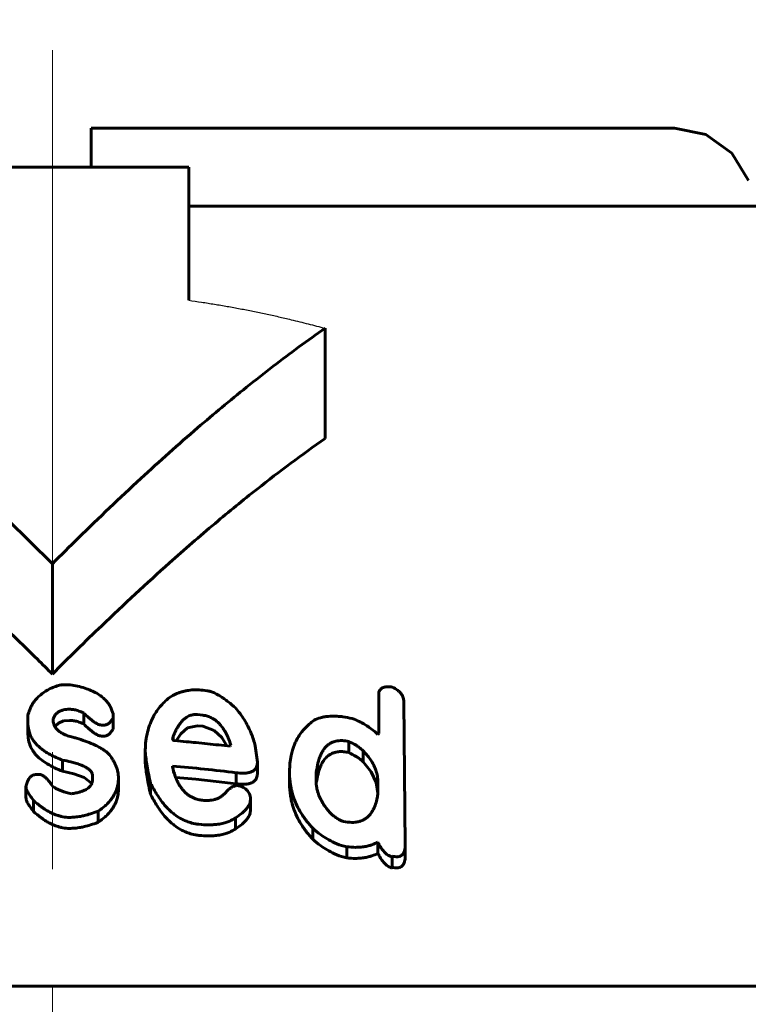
# Model space of a CAD drawing. Header units: millimetres. Extents: x 0 to 841, y 0 to 594.
# Tile 11 of 24: x 219 to 229, y 362 to 375. Entities that reach past the tile are written whole.
import ezdxf

# ---------------------------------------------------------------- set-up
doc = ezdxf.new("R2010")
doc.units = ezdxf.units.MM
for name, pattern in [('K5LT-1', [0]), ('K5LT_AXLED', [12, 7.5, -1.5, 1.5, -1.5]), ('K5LT_BASIC', [0]), ('K5LT_THIN', [0])]:
    doc.linetypes.add(name, pattern=pattern)
doc.layers.add('Системный слой', color=7, linetype='Continuous')
doc.layers.add('Системный слой (1)', color=7, linetype='Continuous', true_color=0x6c6c6c)
doc.styles.add('KDIMTEXTSTYLE', font='txt', dxfattribs={"width": 0.96, "oblique": 15, "height": 5})
doc.styles.add('KTEXTSTYLE', font='txt', dxfattribs={"width": 0.96, "height": 5})
doc.dimstyles.new('KDIMSTYLE (1.00)', dxfattribs={"dimtxt": 5, "dimasz": 1, "dimexe": 2, "dimexo": 0, "dimgap": 1, "dimtad": 1, "dimtxsty": 'KDIMTEXTSTYLE', "dimsah": 1, "dimcen": 0, "dimdle": 1, "dimadec": 0, "dimazin": 0, "dimtfac": 0.667, "dimtmove": 0, "dimatfit": 3, "dimfxl": 1, "dimtvp": 1, "dimtolj": 1, "dimtzin": 0, "dimarcsym": 0})

# ---------------------------------------------------------------- blocks, each defined once
blk = doc.blocks.new('U1')
at = {"layer": 'Системный слой (1)', "color": 150, "linetype": 'K5LT_BASIC', "lineweight": 60, "true_color": 0x0080ff}
for p, q in [((219.774, 365.698), (219.84, 365.726)), ((219.84, 365.726), (219.917, 365.733)), ((219.729, 365.653), (219.774, 365.698))]:
    blk.add_line(p, q, dxfattribs=at)
blk = doc.blocks.new('U3')
at = {"layer": 'Системный слой (1)', "color": 150, "linetype": 'K5LT_BASIC', "lineweight": 60, "true_color": 0x0080ff}
for p, q in [((223.788, 365.073), (223.684, 365.202)), ((223.853, 364.937), (223.788, 365.073)), ((223.875, 364.798), (223.853, 364.937))]:
    blk.add_line(p, q, dxfattribs=at)
blk = doc.blocks.new('U4')
at = {"layer": 'Системный слой (1)', "color": 150, "linetype": 'K5LT_BASIC', "lineweight": 60, "true_color": 0x0080ff}
for p, q in [((221.43, 365.638), (221.344, 365.561)), ((221.56, 365.665), (221.43, 365.638)), ((221.344, 365.561), (221.286, 365.471))]:
    blk.add_line(p, q, dxfattribs=at)
blk = doc.blocks.new('U6')
at = {"layer": 'Системный слой (1)', "color": 150, "linetype": 'K5LT_BASIC', "lineweight": 60, "true_color": 0x0080ff}
for p, q in [((219.829, 365.081), (219.971, 365.049)), ((219.971, 365.049), (220.104, 365.001)), ((220.104, 365.001), (220.202, 364.923))]:
    blk.add_line(p, q, dxfattribs=at)
blk = doc.blocks.new('U8')
at = {"layer": 'Системный слой (1)', "color": 150, "linetype": 'K5LT_BASIC', "lineweight": 60, "true_color": 0x0080ff}
for p, q in [((227.681, 373.326), (228.082, 373.243)), ((228.082, 373.243), (228.416, 373.006)), ((228.416, 373.006), (228.627, 372.656))]:
    blk.add_line(p, q, dxfattribs=at)
blk = doc.blocks.new('U10')
at = {"layer": 'Системный слой (1)', "color": 150, "linetype": 'K5LT_BASIC', "lineweight": 60, "true_color": 0x0080ff}
for p, q in [((223.09, 364.962), (223.085, 364.951)), ((223.084, 364.938), (223.083, 364.926)), ((223.085, 364.951), (223.084, 364.938))]:
    blk.add_line(p, q, dxfattribs=at)
blk = doc.blocks.new('U13')
at = {"layer": 'Системный слой (1)', "color": 150, "linetype": 'K5LT_BASIC', "lineweight": 60, "true_color": 0x0080ff}
for p, q in [((221.773, 365.605), (221.63, 365.657)), ((221.87, 365.512), (221.773, 365.605)), ((221.935, 365.406), (221.87, 365.512))]:
    blk.add_line(p, q, dxfattribs=at)
blk = doc.blocks.new('U20')
at = {"layer": 'Системный слой (1)', "color": 150, "linetype": 'K5LT_BASIC', "lineweight": 60, "true_color": 0x0080ff}
for p, q in [((221.54, 364.977), (221.28, 365)), ((221.798, 364.951), (221.54, 364.977)), ((222.056, 364.921), (221.798, 364.951))]:
    blk.add_line(p, q, dxfattribs=at)
blk = doc.blocks.new('D0')
at = {"layer": 'Системный слой (1)'}
for points in [[(199.697, 381.927), (204.697, 382.585), (204.197, 381.927), (204.697, 381.269)], [(234.697, 381.269), (239.697, 381.927), (234.697, 382.585), (235.197, 381.927)]]:
    blk.add_hatch(color=7, dxfattribs=at).paths.add_polyline_path(points)
at = {"layer": 'Системный слой (1)', "color": 7, "linetype": 'K5LT_THIN', "lineweight": 18}
for p, q in [((199.697, 362.326), (199.697, 383.927)), ((239.697, 362.326), (239.697, 383.927)), ((199.697, 381.927), (204.697, 382.585)), ((204.697, 382.585), (204.197, 381.927)), ((235.197, 381.927), (234.697, 382.585)), ((234.697, 382.585), (239.697, 381.927)), ((204.697, 381.269), (199.697, 381.927)), ((199.697, 381.927), (239.697, 381.927)), ((204.197, 381.927), (204.697, 381.269)), ((239.697, 381.927), (234.697, 381.269)), ((234.697, 381.269), (235.197, 381.927))]:
    blk.add_line(p, q, dxfattribs=at)
blk.add_wipeout([(215.678, 382.927), (215.678, 390.309), (223.394, 390.309), (223.394, 382.927)]).dxf.layer = 'Системный слой (1)'
at = {"layer": 'Системный слой (1)', "color": 7, "insert": (215.678, 389.514), "char_height": 5, "attachment_point": 1, "style": 'KTEXTSTYLE'}
blk.add_mtext('\\fArial|b0|c204|p34;\\H5.0;\\W1.000;\\Q15;\\fGOST Type AU|b0|i0|c204|p34;\\Q15;\\W0.960;40', dxfattribs=at)
blk = doc.blocks.new('KDIMARROW_01')
at = {"layer": 'Системный слой'}
blk.add_hatch(color=0, dxfattribs=at).paths.add_polyline_path([(0, 0), (-5, 0.658), (-4.5, 0), (-5, -0.658)])
at = {"layer": 'Системный слой', "color": 0, "linetype": 'K5LT_THIN', "lineweight": 18}
for p, q in [((-4.5, 0), (-5, 0.658)), ((-5, 0.658), (0, 0)), ((0, 0), (-5, -0.658)), ((-5, -0.658), (-4.5, 0))]:
    blk.add_line(p, q, dxfattribs=at)
at = {"layer": 'Системный слой (1)', "color": 0, "linetype": 'K5LT_THIN', "lineweight": 18}
blk.add_line((470.918, 149.784), (468.918, 149.784), dxfattribs=at)

msp = doc.modelspace()

# ---------------------------------------------------------------- linework, layer by layer
at = {"layer": 'Системный слой (1)', "color": 150, "linetype": 'K5LT_BASIC', "lineweight": 60, "true_color": 0x0080ff}
for p, q in [((220.197, 373.326), (227.681, 373.326)), ((220.197, 373.326), (220.197, 372.826)), ((217.947, 372.826), (221.447, 372.826)), ((221.447, 372.826), (221.447, 371.119)), ((221.447, 372.326), (229.542, 372.326)), ((223.197, 369.346), (223.197, 370.76)), ((219.697, 366.326), (219.697, 367.741)), ((221.63, 366.119), (221.683, 366.113)), ((223.884, 365.566), (223.884, 366.064)), ((224.206, 365.979), (224.224, 364.13)), ((219.384, 365.7), (219.384, 365.796)), ((219.708, 365.754), (219.708, 365.737)), ((220.1, 365.687), (220.1, 365.828)), ((220.476, 365.815), (220.476, 365.762)), ((220.476, 365.621), (220.476, 365.762)), ((221.56, 365.807), (221.63, 365.799)), ((219.384, 365.558), (219.384, 365.7)), ((220.353, 365.672), (220.327, 365.673)), ((221.56, 365.665), (221.63, 365.657)), ((220.353, 365.53), (220.327, 365.531)), ((221.238, 365.484), (221.246, 365.526)), ((221.246, 365.479), (221.246, 365.526)), ((223.5, 365.321), (223.5, 365.462)), ((223.875, 365.551), (223.884, 365.566)), ((221.987, 365.416), (221.979, 365.401)), ((222.301, 365.407), (222.328, 365.195)), ((223.684, 365.202), (223.684, 365.343)), ((219.829, 365.081), (219.829, 365.223)), ((220.889, 365.187), (220.889, 365.329)), ((221.238, 365.145), (221.238, 365.136)), ((222.328, 365.054), (222.328, 365.195)), ((222.741, 365.057), (222.741, 365.084)), ((223.09, 364.962), (223.09, 365.103)), ((219.49, 365.038), (219.533, 365.039)), ((220.213, 364.979), (220.213, 365.024)), ((220.545, 364.851), (220.545, 364.993)), ((222.056, 364.921), (222.056, 365.062)), ((222.741, 364.916), (222.741, 365.057)), ((223.082, 364.961), (223.082, 365.011)), ((223.082, 364.961), (223.082, 364.961)), ((219.359, 364.746), (219.359, 364.888)), ((220.958, 364.783), (220.958, 364.925)), ((222.066, 364.896), (222.109, 364.89)), ((223.875, 364.933), (223.875, 364.798)), ((219.455, 364.566), (219.455, 364.707)), ((222.24, 364.742), (222.24, 364.726)), ((222.24, 364.584), (222.24, 364.726)), ((220.284, 364.426), (220.284, 364.567)), ((222.048, 364.342), (222.048, 364.483)), ((223.039, 364.21), (223.039, 364.352)), ((223.474, 363.971), (223.474, 364.113)), ((223.875, 364.029), (223.875, 364.171)), ((224.224, 363.988), (224.224, 364.13)), ((224.059, 363.85), (224.059, 363.991)), ((199.697, 362.326), (239.697, 362.326))]:
    msp.add_line(p, q, dxfattribs=at)
at = {"layer": 'Системный слой (1)', "color": 7, "linetype": 'K5LT-1'}
msp.add_open_spline([(221.447, 371.119), (221.502, 371.111), (221.612, 371.095), (221.777, 371.069), (221.942, 371.041), (222.107, 371.011), (222.271, 370.979), (222.435, 370.945), (222.598, 370.909), (222.78, 370.866), (222.98, 370.817), (223.124, 370.779), (223.197, 370.76)], degree=3, knots=[0, 0, 0, 0, 0.374335, 0.748671, 1.123006, 1.497341, 1.871677, 2.246012, 2.620348, 2.994683, 3.497341, 4, 4, 4, 4], dxfattribs=at)
at = {"layer": 'Системный слой (1)', "color": 150, "linetype": 'K5LT_BASIC', "lineweight": 60, "true_color": 0x0080ff}
for points, knots in [([(219.697, 367.741), (219.392, 368.045), (218.856, 368.567), (218.113, 369.244), (217.471, 369.794), (216.847, 370.293), (216.416, 370.608), (216.197, 370.76)], [0, 0, 0, 0, 2.181066, 3.805962, 5.16753, 6.570619, 8, 8, 8, 8]), ([(223.197, 370.76), (222.972, 370.604), (222.634, 370.356), (222.089, 369.928), (221.521, 369.455), (220.801, 368.812), (220.183, 368.223), (219.808, 367.852), (219.697, 367.741)], [0, 0, 0, 0, 1.647026, 2.505777, 4.100053, 5.986324, 8.104828, 9, 9, 9, 9]), ([(219.697, 366.326), (219.633, 366.39), (219.47, 366.552), (219.2, 366.816), (218.739, 367.257), (218.125, 367.821), (217.361, 368.473), (216.719, 368.974), (216.33, 369.253), (216.197, 369.346)], [0, 0, 0, 0, 0.572057, 1.457049, 2.394883, 4.642037, 6.810489, 8.917194, 10, 10, 10, 10]), ([(223.197, 369.346), (222.902, 369.141), (222.428, 368.788), (221.765, 368.247), (221.098, 367.668), (220.402, 367.022), (219.906, 366.536), (219.697, 366.326)], [0, 0, 0, 0, 1.919125, 3.134702, 4.474726, 6.498063, 8, 8, 8, 8]), ([(219.778, 366.182), (219.753, 366.174), (219.712, 366.159), (219.639, 366.126), (219.594, 366.098), (219.568, 366.076)], [0, 0, 0, 0, 1.899939, 3.186918, 6, 6, 6, 6]), ([(219.925, 366.189), (219.908, 366.19), (219.884, 366.19), (219.85, 366.19), (219.818, 366.189), (219.792, 366.185), (219.778, 366.182)], [0, 0, 0, 0, 2.396834, 3.337671, 4.832556, 7, 7, 7, 7]), ([(220.476, 365.815), (220.468, 365.846), (220.45, 365.896), (220.412, 365.956), (220.374, 365.999), (220.329, 366.04), (220.267, 366.082), (220.194, 366.118), (220.081, 366.159), (219.99, 366.179), (219.925, 366.189)], [0, 0, 0, 0, 1.783452, 2.966177, 3.690798, 4.712944, 5.893383, 7.132932, 8.296714, 11, 11, 11, 11]), ([(221.63, 366.119), (221.598, 366.123), (221.55, 366.125), (221.489, 366.123), (221.446, 366.118), (221.403, 366.11), (221.361, 366.1), (221.297, 366.079), (221.251, 366.058), (221.22, 366.04)], [0, 0, 0, 0, 2.151621, 3.186178, 4.168338, 5.1267, 6.232234, 7.246941, 10, 10, 10, 10]), ([(222.048, 365.892), (222.018, 365.919), (221.97, 365.959), (221.906, 366.007), (221.866, 366.034), (221.833, 366.054), (221.805, 366.07), (221.77, 366.087), (221.73, 366.103), (221.698, 366.111), (221.683, 366.113)], [0, 0, 0, 0, 3.259666, 4.949536, 6.263647, 6.998352, 7.888723, 8.671519, 9.948281, 11, 11, 11, 11]), ([(224.059, 366.16), (224.039, 366.163), (224.009, 366.165), (223.976, 366.162), (223.956, 366.159), (223.939, 366.153), (223.922, 366.145), (223.908, 366.133), (223.897, 366.12), (223.886, 366.098), (223.884, 366.078), (223.884, 366.064)], [0, 0, 0, 0, 2.595655, 3.791725, 4.453216, 5.390776, 6.410508, 7.427524, 8.403077, 9.368739, 12, 12, 12, 12]), ([(224.206, 365.979), (224.206, 365.993), (224.203, 366.016), (224.191, 366.045), (224.177, 366.069), (224.157, 366.093), (224.12, 366.127), (224.084, 366.148), (224.059, 366.16)], [0, 0, 0, 0, 1.869476, 2.974361, 3.886359, 5.09942, 6.318686, 9, 9, 9, 9]), ([(219.568, 366.076), (219.543, 366.058), (219.508, 366.028), (219.471, 365.985), (219.446, 365.95), (219.425, 365.913), (219.402, 365.861), (219.39, 365.821), (219.384, 365.796)], [0, 0, 0, 0, 2.101797, 3.405163, 4.30768, 5.45292, 6.810574, 9, 9, 9, 9]), ([(220.889, 365.329), (220.889, 365.404), (220.899, 365.516), (220.934, 365.643), (220.963, 365.719), (220.994, 365.785), (221.037, 365.855), (221.107, 365.944), (221.171, 366.004), (221.22, 366.04)], [0, 0, 0, 0, 2.92167, 4.300563, 5.008664, 5.99317, 7.027723, 7.995791, 10, 10, 10, 10]), ([(219.708, 365.754), (219.717, 365.776), (219.732, 365.803), (219.76, 365.83), (219.776, 365.842), (219.795, 365.852), (219.817, 365.861), (219.845, 365.869), (219.878, 365.874), (219.903, 365.875), (219.917, 365.875)], [0, 0, 0, 0, 3.624174, 4.523416, 5.292299, 6.204623, 7.200345, 8.171892, 9.534825, 11, 11, 11, 11]), ([(219.917, 365.875), (219.934, 365.875), (219.96, 365.872), (219.995, 365.866), (220.024, 365.858), (220.06, 365.846), (220.085, 365.836), (220.1, 365.828)], [0, 0, 0, 0, 2.118718, 3.144557, 4.469735, 5.774865, 8, 8, 8, 8]), ([(222.301, 365.407), (222.288, 365.46), (222.26, 365.544), (222.208, 365.656), (222.145, 365.767), (222.089, 365.844), (222.048, 365.892)], [0, 0, 0, 0, 2.219108, 3.511816, 4.774255, 7, 7, 7, 7]), ([(219.96, 365.517), (219.937, 365.523), (219.904, 365.532), (219.86, 365.549), (219.823, 365.566), (219.783, 365.591), (219.749, 365.622), (219.726, 365.656), (219.711, 365.694), (219.708, 365.721), (219.708, 365.737)], [0, 0, 0, 0, 1.8063, 2.689127, 3.830822, 5.185825, 6.701883, 8.074592, 9.242212, 11, 11, 11, 11]), ([(219.917, 365.733), (219.934, 365.733), (219.96, 365.731), (219.995, 365.724), (220.024, 365.717), (220.06, 365.705), (220.085, 365.694), (220.1, 365.687)], [0, 0, 0, 0, 2.118718, 3.144557, 4.469735, 5.774865, 8, 8, 8, 8]), ([(220.1, 365.828), (220.121, 365.807), (220.152, 365.778), (220.195, 365.741), (220.221, 365.721), (220.243, 365.706), (220.261, 365.695), (220.28, 365.685), (220.302, 365.676), (220.319, 365.673), (220.327, 365.673)], [0, 0, 0, 0, 3.796826, 5.217632, 6.865858, 7.800207, 8.392, 9.223764, 10.198615, 11, 11, 11, 11]), ([(220.353, 365.672), (220.357, 365.672), (220.364, 365.672), (220.375, 365.673), (220.386, 365.676), (220.399, 365.681), (220.414, 365.689), (220.43, 365.702), (220.445, 365.717), (220.461, 365.738), (220.47, 365.753), (220.476, 365.762)], [0, 0, 0, 0, 0.645317, 1.327222, 2.096282, 3.011597, 4.175739, 5.677681, 7.522086, 9.275402, 12, 12, 12, 12]), ([(221.56, 365.807), (221.55, 365.808), (221.534, 365.808), (221.512, 365.807), (221.494, 365.804), (221.472, 365.799), (221.447, 365.789), (221.418, 365.773), (221.387, 365.749), (221.355, 365.717), (221.328, 365.682), (221.303, 365.644), (221.275, 365.593), (221.257, 365.552), (221.246, 365.526)], [0, 0, 0, 0, 0.854306, 1.260859, 1.772041, 2.387222, 3.147066, 4.124447, 5.419628, 6.979775, 8.674884, 10.056022, 11.852107, 15, 15, 15, 15]), ([(221.987, 365.416), (221.976, 365.451), (221.954, 365.51), (221.919, 365.58), (221.893, 365.622), (221.873, 365.65), (221.855, 365.673), (221.826, 365.704), (221.793, 365.734), (221.756, 365.757), (221.727, 365.772), (221.701, 365.783), (221.669, 365.793), (221.645, 365.797), (221.63, 365.799)], [0, 0, 0, 0, 3.423356, 5.649126, 6.961979, 7.653774, 8.519434, 9.463085, 11.056081, 11.987058, 12.686498, 13.369404, 13.977426, 15, 15, 15, 15]), ([(223.055, 365.734), (223.012, 365.703), (222.942, 365.641), (222.87, 365.55), (222.829, 365.478), (222.79, 365.393), (222.751, 365.266), (222.741, 365.15), (222.741, 365.084)], [0, 0, 0, 0, 1.719122, 3.131208, 4.088696, 4.705319, 6.548996, 9, 9, 9, 9]), ([(223.545, 365.756), (223.504, 365.766), (223.446, 365.777), (223.376, 365.784), (223.314, 365.788), (223.255, 365.787), (223.19, 365.779), (223.126, 365.766), (223.081, 365.748), (223.055, 365.734)], [0, 0, 0, 0, 2.372194, 3.36715, 4.050811, 5.953834, 6.818026, 8.009322, 10, 10, 10, 10]), ([(223.875, 365.551), (223.848, 365.576), (223.803, 365.615), (223.735, 365.662), (223.684, 365.694), (223.621, 365.726), (223.576, 365.745), (223.545, 365.756)], [0, 0, 0, 0, 2.42436, 3.785815, 5.124298, 6.090113, 8, 8, 8, 8]), ([(219.384, 365.7), (219.384, 365.669), (219.389, 365.618), (219.411, 365.55), (219.438, 365.497), (219.473, 365.447), (219.513, 365.404), (219.555, 365.368), (219.605, 365.332), (219.692, 365.279), (219.773, 365.244), (219.829, 365.223)], [0, 0, 0, 0, 1.843504, 3.025697, 4.147208, 5.201636, 6.348904, 7.18064, 8.000876, 9.352728, 12, 12, 12, 12]), ([(220.1, 365.687), (220.121, 365.666), (220.152, 365.637), (220.195, 365.6), (220.221, 365.58), (220.243, 365.564), (220.261, 365.554), (220.28, 365.544), (220.302, 365.535), (220.319, 365.532), (220.327, 365.531)], [0, 0, 0, 0, 3.796826, 5.217632, 6.865858, 7.800207, 8.392, 9.223764, 10.198615, 11, 11, 11, 11]), ([(220.353, 365.53), (220.357, 365.53), (220.364, 365.53), (220.375, 365.532), (220.386, 365.534), (220.399, 365.54), (220.414, 365.548), (220.43, 365.56), (220.445, 365.576), (220.461, 365.596), (220.47, 365.612), (220.476, 365.621)], [0, 0, 0, 0, 0.645317, 1.327222, 2.096282, 3.011597, 4.175739, 5.677681, 7.522086, 9.275402, 12, 12, 12, 12]), ([(219.384, 365.558), (219.384, 365.524), (219.391, 365.466), (219.419, 365.39), (219.455, 365.328), (219.5, 365.275), (219.56, 365.222), (219.662, 365.152), (219.759, 365.107), (219.829, 365.081)], [0, 0, 0, 0, 1.693804, 2.882216, 3.88565, 5.01315, 5.991822, 7.239477, 10, 10, 10, 10]), ([(220.466, 365.241), (220.454, 365.264), (220.426, 365.299), (220.379, 365.338), (220.338, 365.366), (220.286, 365.396), (220.213, 365.431), (220.118, 365.469), (220.03, 365.497), (219.976, 365.513), (219.96, 365.517)], [0, 0, 0, 0, 1.758426, 2.799416, 3.605377, 4.63764, 6.135528, 8.041431, 10.117239, 11, 11, 11, 11]), ([(221.238, 365.484), (221.241, 365.482), (221.245, 365.48), (221.252, 365.477), (221.258, 365.474), (221.262, 365.473), (221.264, 365.473)], [0, 0, 0, 0, 2.597647, 3.993322, 5.286611, 7, 7, 7, 7]), ([(221.264, 365.473), (221.315, 365.469), (221.407, 365.46), (221.548, 365.447), (221.736, 365.428), (221.881, 365.412), (221.979, 365.401)], [0, 0, 0, 0, 1.476064, 2.709571, 4.133475, 7, 7, 7, 7]), ([(223.5, 365.462), (223.473, 365.468), (223.43, 365.474), (223.38, 365.473), (223.348, 365.469), (223.321, 365.463), (223.289, 365.452), (223.253, 365.433), (223.218, 365.406), (223.187, 365.372), (223.158, 365.328), (223.132, 365.275), (223.107, 365.197), (223.095, 365.139), (223.09, 365.103)], [0, 0, 0, 0, 1.546579, 2.416705, 2.881445, 3.432165, 4.140149, 5.040037, 6.137772, 7.318781, 8.45822, 10.219879, 12.079192, 15, 15, 15, 15]), ([(223.684, 365.343), (223.668, 365.358), (223.64, 365.383), (223.579, 365.424), (223.533, 365.447), (223.5, 365.462)], [0, 0, 0, 0, 1.906125, 3.182071, 6, 6, 6, 6]), ([(223.09, 364.962), (223.095, 364.998), (223.106, 365.052), (223.129, 365.124), (223.15, 365.172), (223.178, 365.219), (223.206, 365.252), (223.234, 365.277), (223.257, 365.293), (223.285, 365.309), (223.318, 365.322), (223.36, 365.331), (223.399, 365.333), (223.447, 365.331), (223.478, 365.326), (223.5, 365.321)], [0, 0, 0, 0, 3.219499, 4.672744, 6.433061, 7.689558, 9.252481, 9.982229, 10.579949, 11.375278, 12.285247, 13.045381, 14.129521, 14.675466, 16, 16, 16, 16]), ([(223.875, 364.933), (223.875, 364.962), (223.872, 365.005), (223.857, 365.069), (223.838, 365.123), (223.81, 365.181), (223.763, 365.256), (223.717, 365.309), (223.684, 365.343)], [0, 0, 0, 0, 1.856287, 2.784888, 4.049792, 5.298592, 6.531579, 9, 9, 9, 9]), ([(219.829, 365.223), (219.864, 365.216), (219.92, 365.205), (219.985, 365.187), (220.027, 365.174), (220.058, 365.163), (220.087, 365.151), (220.113, 365.139), (220.139, 365.124), (220.161, 365.109), (220.18, 365.092), (220.194, 365.077), (220.204, 365.062), (220.211, 365.044), (220.213, 365.031), (220.213, 365.024)], [0, 0, 0, 0, 3.44248, 5.486125, 6.638565, 7.774924, 8.81501, 9.789824, 10.697593, 11.947054, 12.699288, 13.52978, 14.33577, 14.970762, 16, 16, 16, 16]), ([(220.545, 364.993), (220.545, 365.019), (220.541, 365.062), (220.522, 365.131), (220.498, 365.188), (220.474, 365.227), (220.466, 365.241)], [0, 0, 0, 0, 2.181143, 3.49792, 5.808338, 7, 7, 7, 7]), ([(220.889, 365.329), (220.894, 365.268), (220.913, 365.133), (220.941, 364.999), (220.958, 364.925)], [0, 0, 0, 0, 2.241787, 5, 5, 5, 5]), ([(223.684, 365.202), (223.668, 365.217), (223.64, 365.241), (223.579, 365.282), (223.533, 365.306), (223.5, 365.321)], [0, 0, 0, 0, 1.906125, 3.182071, 6, 6, 6, 6]), ([(220.889, 365.187), (220.894, 365.127), (220.913, 364.992), (220.941, 364.857), (220.958, 364.783)], [0, 0, 0, 0, 2.241787, 5, 5, 5, 5]), ([(221.238, 365.136), (221.247, 365.097), (221.265, 365.036), (221.297, 364.957), (221.322, 364.911), (221.345, 364.875), (221.366, 364.847), (221.393, 364.816), (221.426, 364.787), (221.461, 364.762), (221.497, 364.742), (221.532, 364.728), (221.573, 364.716), (221.602, 364.71), (221.622, 364.708)], [0, 0, 0, 0, 3.403541, 5.179835, 6.872861, 7.541135, 8.427272, 9.497211, 10.539403, 11.514178, 12.404481, 13.187205, 13.848386, 15, 15, 15, 15]), ([(222.056, 365.062), (222.086, 365.059), (222.133, 365.054), (222.183, 365.057), (222.217, 365.062), (222.243, 365.069), (222.27, 365.081), (222.288, 365.094), (222.302, 365.109), (222.319, 365.135), (222.326, 365.164), (222.328, 365.188), (222.328, 365.195)], [0, 0, 0, 0, 2.86387, 4.447416, 4.875526, 6.304328, 7.186803, 8.071842, 8.917989, 9.669422, 12.068354, 13, 13, 13, 13]), ([(223.09, 365.103), (223.089, 365.103), (223.089, 365.103), (223.088, 365.102), (223.087, 365.101), (223.087, 365.099), (223.086, 365.096), (223.085, 365.091), (223.084, 365.083), (223.083, 365.067), (223.082, 365.043), (223.082, 365.022), (223.082, 365.011)], [0, 0, 0, 0, 0.21377, 0.322883, 0.493167, 0.662921, 1.02624, 1.734796, 2.890136, 4.642, 8.23547, 13, 13, 13, 13]), ([(219.49, 365.038), (219.483, 365.038), (219.472, 365.037), (219.457, 365.033), (219.444, 365.028), (219.431, 365.021), (219.417, 365.009), (219.403, 364.994), (219.392, 364.977), (219.381, 364.957), (219.369, 364.928), (219.363, 364.904), (219.359, 364.888)], [0, 0, 0, 0, 1.027699, 1.613908, 2.27767, 3.081637, 4.108706, 5.360894, 6.752921, 7.951826, 9.668066, 13, 13, 13, 13]), ([(219.698, 364.891), (219.685, 364.91), (219.666, 364.937), (219.637, 364.972), (219.62, 364.99), (219.603, 365.006), (219.59, 365.016), (219.577, 365.024), (219.568, 365.03), (219.559, 365.034), (219.547, 365.038), (219.538, 365.039), (219.533, 365.039)], [0, 0, 0, 0, 4.379047, 6.021195, 8.031074, 8.675554, 10.016758, 10.710091, 11.203134, 11.764751, 12.230088, 13, 13, 13, 13]), ([(220.213, 364.979), (220.213, 364.966), (220.21, 364.947), (220.202, 364.923), (220.193, 364.904), (220.178, 364.884), (220.158, 364.865), (220.131, 364.847), (220.1, 364.832), (220.065, 364.819), (220.031, 364.809), (219.991, 364.8), (219.962, 364.796), (219.943, 364.793)], [0, 0, 0, 0, 1.831286, 2.672304, 3.630132, 4.694127, 5.853475, 7.01148, 8.39842, 9.75968, 11.027376, 12.023504, 14, 14, 14, 14]), ([(220.284, 364.567), (220.316, 364.589), (220.362, 364.624), (220.42, 364.681), (220.464, 364.734), (220.501, 364.796), (220.525, 364.854), (220.541, 364.92), (220.545, 364.964), (220.545, 364.993)], [0, 0, 0, 0, 2.003941, 3.005639, 4.42244, 5.837936, 7.25244, 8.209622, 10, 10, 10, 10]), ([(222.056, 364.921), (222.086, 364.917), (222.133, 364.913), (222.183, 364.915), (222.217, 364.921), (222.243, 364.927), (222.27, 364.94), (222.288, 364.953), (222.302, 364.967), (222.319, 364.993), (222.326, 365.023), (222.328, 365.047), (222.328, 365.054)], [0, 0, 0, 0, 2.86387, 4.447416, 4.875526, 6.304328, 7.186803, 8.071842, 8.917989, 9.669422, 12.068354, 13, 13, 13, 13]), ([(222.741, 365.057), (222.741, 365.007), (222.746, 364.931), (222.769, 364.819), (222.798, 364.722), (222.844, 364.618), (222.896, 364.529), (222.96, 364.44), (223.007, 364.385), (223.039, 364.352)], [0, 0, 0, 0, 2.083477, 3.133743, 4.613934, 6.070054, 7.502429, 8.41086, 10, 10, 10, 10]), ([(223.082, 364.961), (223.082, 364.93), (223.086, 364.883), (223.102, 364.813), (223.123, 364.752), (223.156, 364.688), (223.205, 364.612), (223.251, 364.559), (223.282, 364.527)], [0, 0, 0, 0, 1.867182, 2.836592, 4.194864, 5.517319, 6.804437, 9, 9, 9, 9]), ([(219.359, 364.888), (219.359, 364.878), (219.362, 364.864), (219.368, 364.843), (219.376, 364.824), (219.389, 364.801), (219.403, 364.777), (219.425, 364.746), (219.443, 364.723), (219.455, 364.707)], [0, 0, 0, 0, 1.431563, 2.172953, 3.290598, 4.554834, 5.965113, 7.234854, 10, 10, 10, 10]), ([(219.943, 364.793), (219.921, 364.798), (219.887, 364.806), (219.841, 364.819), (219.802, 364.833), (219.761, 364.85), (219.726, 364.87), (219.706, 364.884), (219.698, 364.891)], [0, 0, 0, 0, 2.217003, 3.33201, 4.764169, 6.331108, 7.847005, 9, 9, 9, 9]), ([(220.284, 364.426), (220.316, 364.448), (220.362, 364.483), (220.42, 364.54), (220.464, 364.592), (220.501, 364.655), (220.525, 364.713), (220.541, 364.778), (220.545, 364.822), (220.545, 364.851)], [0, 0, 0, 0, 2.003941, 3.005639, 4.42244, 5.837936, 7.25244, 8.209622, 10, 10, 10, 10]), ([(220.958, 364.925), (220.983, 364.876), (221.025, 364.8), (221.092, 364.702), (221.14, 364.643), (221.183, 364.598), (221.218, 364.564), (221.27, 364.521), (221.328, 364.482), (221.393, 364.449), (221.455, 364.425), (221.517, 364.409), (221.56, 364.402), (221.577, 364.401)], [0, 0, 0, 0, 3.107942, 4.774874, 6.418836, 7.091037, 7.938846, 8.870171, 10.402766, 11.222159, 12.155566, 13.302241, 14, 14, 14, 14]), ([(221.944, 364.835), (221.936, 364.824), (221.921, 364.806), (221.893, 364.779), (221.86, 364.754), (221.822, 364.733), (221.783, 364.719), (221.743, 364.71), (221.689, 364.704), (221.647, 364.706), (221.622, 364.708)], [0, 0, 0, 0, 1.367712, 2.536686, 4.014001, 5.40562, 6.553756, 7.667699, 8.899966, 11, 11, 11, 11]), ([(222.066, 364.896), (222.062, 364.896), (222.054, 364.896), (222.042, 364.894), (222.028, 364.89), (222.013, 364.883), (221.997, 364.875), (221.983, 364.865), (221.965, 364.852), (221.952, 364.842), (221.944, 364.835)], [0, 0, 0, 0, 0.887574, 1.60924, 2.631837, 3.999738, 5.45249, 6.893522, 8.194707, 11, 11, 11, 11]), ([(222.24, 364.742), (222.238, 364.754), (222.232, 364.775), (222.219, 364.804), (222.202, 364.83), (222.178, 364.854), (222.148, 364.874), (222.124, 364.885), (222.109, 364.89)], [0, 0, 0, 0, 1.845792, 3.147164, 4.654445, 6.068018, 7.289261, 9, 9, 9, 9]), ([(222.741, 364.916), (222.741, 364.866), (222.746, 364.79), (222.769, 364.678), (222.798, 364.581), (222.844, 364.477), (222.896, 364.388), (222.96, 364.299), (223.007, 364.244), (223.039, 364.21)], [0, 0, 0, 0, 2.083477, 3.133743, 4.613934, 6.070054, 7.502429, 8.41086, 10, 10, 10, 10]), ([(219.359, 364.746), (219.359, 364.737), (219.362, 364.723), (219.368, 364.702), (219.376, 364.682), (219.389, 364.659), (219.403, 364.636), (219.425, 364.604), (219.443, 364.581), (219.455, 364.566)], [0, 0, 0, 0, 1.431563, 2.172953, 3.290598, 4.554834, 5.965113, 7.234854, 10, 10, 10, 10]), ([(219.455, 364.707), (219.486, 364.679), (219.538, 364.635), (219.61, 364.586), (219.672, 364.552), (219.723, 364.528), (219.773, 364.512), (219.825, 364.498), (219.874, 364.49), (219.91, 364.489), (219.917, 364.489)], [0, 0, 0, 0, 2.919811, 4.634785, 5.76435, 7.45351, 8.124937, 8.927624, 10.648388, 11, 11, 11, 11]), ([(220.958, 364.783), (220.983, 364.734), (221.025, 364.658), (221.092, 364.56), (221.14, 364.501), (221.183, 364.456), (221.218, 364.423), (221.27, 364.379), (221.328, 364.34), (221.393, 364.307), (221.455, 364.283), (221.517, 364.267), (221.56, 364.261), (221.577, 364.259)], [0, 0, 0, 0, 3.107942, 4.774874, 6.418836, 7.091037, 7.938846, 8.870171, 10.402766, 11.222159, 12.155566, 13.302241, 14, 14, 14, 14]), ([(222.048, 364.483), (222.077, 364.502), (222.118, 364.532), (222.165, 364.575), (222.196, 364.609), (222.226, 364.655), (222.239, 364.696), (222.24, 364.722), (222.24, 364.726)], [0, 0, 0, 0, 2.682851, 3.921929, 5.131734, 6.611353, 8.651625, 9, 9, 9, 9]), ([(223.431, 364.437), (223.467, 364.43), (223.518, 364.423), (223.578, 364.426), (223.614, 364.431), (223.644, 364.439), (223.672, 364.45), (223.699, 364.463), (223.73, 364.483), (223.763, 364.514), (223.793, 364.552), (223.821, 364.601), (223.847, 364.663), (223.865, 364.731), (223.873, 364.778), (223.875, 364.798)], [0, 0, 0, 0, 2.117455, 2.908526, 3.485441, 4.331842, 4.84115, 5.470462, 6.343238, 7.51216, 8.853974, 10.156079, 12.048467, 14.353932, 16, 16, 16, 16]), ([(222.048, 364.342), (222.077, 364.361), (222.118, 364.391), (222.165, 364.433), (222.196, 364.468), (222.226, 364.513), (222.239, 364.554), (222.24, 364.58), (222.24, 364.584)], [0, 0, 0, 0, 2.682851, 3.921929, 5.131734, 6.611353, 8.651625, 9, 9, 9, 9]), ([(219.455, 364.566), (219.486, 364.538), (219.538, 364.494), (219.61, 364.445), (219.672, 364.41), (219.723, 364.387), (219.773, 364.37), (219.825, 364.356), (219.874, 364.349), (219.91, 364.348), (219.917, 364.348)], [0, 0, 0, 0, 2.919811, 4.634785, 5.76435, 7.45351, 8.124937, 8.927624, 10.648388, 11, 11, 11, 11]), ([(219.917, 364.489), (219.94, 364.489), (219.987, 364.491), (220.052, 364.501), (220.118, 364.515), (220.195, 364.536), (220.252, 364.555), (220.284, 364.567)], [0, 0, 0, 0, 1.450779, 2.910119, 4.059162, 5.743476, 8, 8, 8, 8]), ([(221.577, 364.401), (221.619, 364.396), (221.67, 364.393), (221.739, 364.394), (221.791, 364.397), (221.858, 364.406), (221.921, 364.422), (221.968, 364.439), (222.01, 364.459), (222.034, 364.473), (222.048, 364.483)], [0, 0, 0, 0, 2.726595, 3.208284, 4.482022, 6.097077, 7.65377, 8.882834, 9.649751, 11, 11, 11, 11]), ([(223.282, 364.527), (223.294, 364.517), (223.313, 364.502), (223.339, 364.483), (223.36, 364.469), (223.38, 364.457), (223.397, 364.448), (223.414, 364.442), (223.424, 364.438), (223.431, 364.437)], [0, 0, 0, 0, 2.865608, 4.214969, 5.770995, 7.123949, 8.27261, 8.904282, 10, 10, 10, 10]), ([(219.917, 364.348), (219.94, 364.348), (219.987, 364.35), (220.052, 364.359), (220.118, 364.373), (220.195, 364.394), (220.252, 364.414), (220.284, 364.426)], [0, 0, 0, 0, 1.450779, 2.910119, 4.059162, 5.743476, 8, 8, 8, 8]), ([(221.577, 364.259), (221.619, 364.255), (221.67, 364.252), (221.739, 364.253), (221.791, 364.255), (221.858, 364.264), (221.921, 364.28), (221.968, 364.298), (222.01, 364.318), (222.034, 364.332), (222.048, 364.342)], [0, 0, 0, 0, 2.726595, 3.208284, 4.482022, 6.097077, 7.65377, 8.882834, 9.649751, 11, 11, 11, 11]), ([(223.039, 364.352), (223.07, 364.323), (223.128, 364.274), (223.222, 364.211), (223.322, 364.158), (223.408, 364.127), (223.463, 364.115), (223.474, 364.113)], [0, 0, 0, 0, 2.209731, 3.806921, 5.490326, 7.505874, 8, 8, 8, 8]), ([(223.039, 364.21), (223.07, 364.181), (223.128, 364.133), (223.222, 364.07), (223.322, 364.017), (223.408, 363.986), (223.463, 363.973), (223.474, 363.971)], [0, 0, 0, 0, 2.209731, 3.806921, 5.490326, 7.505874, 8, 8, 8, 8]), ([(223.474, 364.113), (223.512, 364.108), (223.562, 364.104), (223.635, 364.106), (223.69, 364.111), (223.747, 364.122), (223.81, 364.141), (223.85, 364.158), (223.875, 364.171)], [0, 0, 0, 0, 2.342509, 3.083418, 4.571425, 5.878219, 6.912816, 9, 9, 9, 9]), ([(223.875, 364.171), (223.883, 364.155), (223.896, 364.13), (223.916, 364.096), (223.934, 364.07), (223.952, 364.049), (223.97, 364.03), (223.989, 364.013), (224.011, 364), (224.031, 363.991), (224.044, 363.987), (224.049, 363.986)], [0, 0, 0, 0, 2.623504, 4.288333, 5.892612, 7.079693, 8.203703, 9.364899, 10.449894, 11.360832, 12, 12, 12, 12]), ([(224.059, 363.991), (224.08, 363.987), (224.107, 363.983), (224.137, 363.986), (224.152, 363.989), (224.166, 363.995), (224.18, 364.003), (224.193, 364.015), (224.204, 364.03), (224.212, 364.047), (224.219, 364.07), (224.223, 364.097), (224.224, 364.119), (224.224, 364.13)], [0, 0, 0, 0, 2.690268, 3.36811, 4.071255, 4.806007, 5.611826, 6.581871, 7.721134, 8.970446, 10.013315, 12.033691, 14, 14, 14, 14]), ([(223.474, 363.971), (223.512, 363.966), (223.562, 363.963), (223.635, 363.964), (223.69, 363.97), (223.747, 363.981), (223.81, 363.999), (223.85, 364.016), (223.875, 364.029)], [0, 0, 0, 0, 2.342509, 3.083418, 4.571425, 5.878219, 6.912816, 9, 9, 9, 9]), ([(223.875, 364.029), (223.883, 364.014), (223.896, 363.988), (223.916, 363.954), (223.934, 363.929), (223.952, 363.907), (223.97, 363.889), (223.989, 363.872), (224.011, 363.858), (224.031, 363.849), (224.044, 363.846), (224.049, 363.844)], [0, 0, 0, 0, 2.623504, 4.288333, 5.892612, 7.079693, 8.203703, 9.364899, 10.449894, 11.360832, 12, 12, 12, 12]), ([(224.049, 363.986), (224.05, 363.985), (224.053, 363.985), (224.056, 363.985), (224.058, 363.987), (224.059, 363.988), (224.059, 363.99), (224.059, 363.991)], [0, 0, 0, 0, 2.100308, 3.45303, 4.212824, 5.807369, 8, 8, 8, 8]), ([(224.059, 363.85), (224.08, 363.845), (224.107, 363.841), (224.137, 363.844), (224.152, 363.848), (224.166, 363.853), (224.18, 363.862), (224.193, 363.873), (224.204, 363.889), (224.212, 363.906), (224.219, 363.928), (224.223, 363.955), (224.224, 363.977), (224.224, 363.988)], [0, 0, 0, 0, 2.690268, 3.36811, 4.071255, 4.806007, 5.611826, 6.581871, 7.721134, 8.970446, 10.013315, 12.033691, 14, 14, 14, 14]), ([(224.049, 363.844), (224.05, 363.844), (224.053, 363.844), (224.056, 363.844), (224.058, 363.845), (224.059, 363.847), (224.059, 363.849), (224.059, 363.85)], [0, 0, 0, 0, 2.100308, 3.45303, 4.212824, 5.807369, 8, 8, 8, 8])]:
    msp.add_open_spline(points, degree=3, knots=knots, dxfattribs=at)
msp.add_open_spline([(222.056, 365.062), (221.784, 365.096), (221.511, 365.124), (221.238, 365.145)], degree=3, dxfattribs=at)

# ---------------------------------------------------------------- block references
at = {"layer": 'Системный слой (1)'}
for name in ['U8', 'U1', 'U4', 'U13', 'U6', 'U3', 'U20', 'U10']:
    msp.add_blockref(name, (0, 0), dxfattribs=at)

# ---------------------------------------------------------------- next in the draw order: dimensions: what is measured, and where the dimension line sits
at = {"layer": 'Системный слой (1)', "color": 7}
dim = msp.add_linear_dim(base=(199.697, 381.927), p1=(239.697, 362.326), p2=(199.697, 362.326), dimstyle='KDIMSTYLE (1.00)', override={"dimexo": 0, "dimpost": '\\fGOST Type AU|b0|c204|p34;\\H5.0;\\W0.960;\\Q15;<>', "dimblk1": 'KDIMARROW_01', "dimblk2": 'KDIMARROW_01', "dimse1": 0, "dimse2": 0, "dimclrt": 7, "dimtol": 1, "dimtp": 0, "dimtm": 0, "dimtdec": 5, "dimtolj": 1}, dxfattribs=at)
dim.commit()
dim.dimension.update_dxf_attribs({"geometry": 'D0', "text_midpoint": (219.697, 381.927), "dimtype": 160})

# ---------------------------------------------------------------- next in the draw order: linework, layer by layer
at = {"layer": 'Системный слой (1)', "color": 30, "linetype": 'K5LT_AXLED', "lineweight": 18, "true_color": 0xff8000}
msp.add_line((219.697, 374.326), (219.697, 351.326), dxfattribs=at)

doc.saveas('drawing.dxf')
